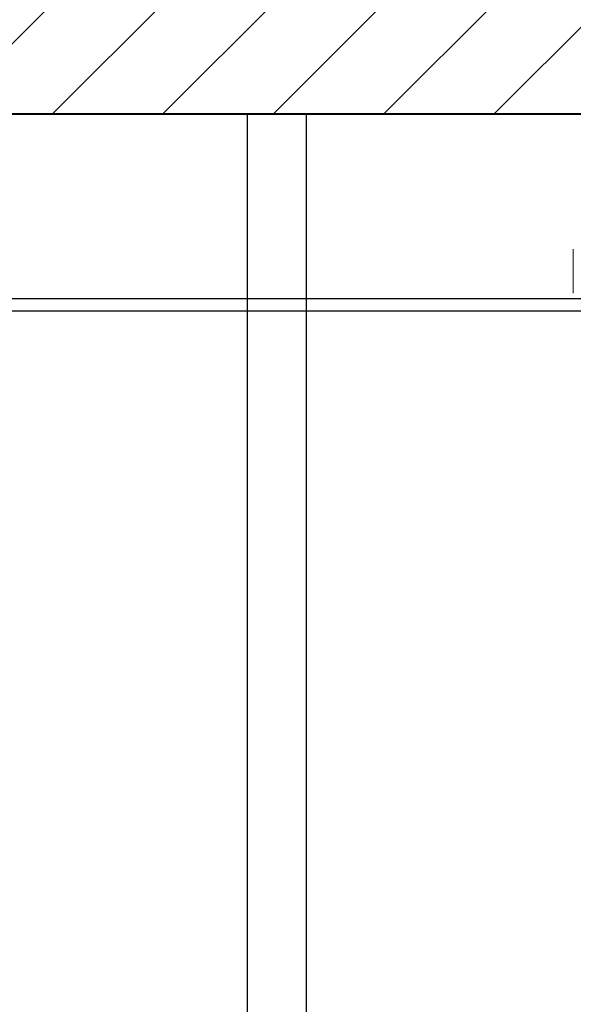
# Model space of a CAD drawing. Header units: millimetres. Extents: x -1893473 to 1546619, y -568027 to 942944.
# Tile 175 of 256: x 167742 to 168305, y -496584 to -495583. Entities that reach past the tile are written whole.
import ezdxf
from ezdxf.enums import TextEntityAlignment as Align

# ---------------------------------------------------------------- set-up
doc = ezdxf.new("R2010")
doc.units = ezdxf.units.MM
doc.header["$LTSCALE"] = 0.2
doc.layers.get('0').update_dxf_attribs({"lineweight": 0})
for name, color, linetype, lineweight in [('!! 0_Opis_pom', 9, 'Continuous', 13), ('!! 1_hatch projektowane ściany', 4, 'Continuous', 5), ('!! 1_OPIS POM NOWE', 140, 'Continuous', 5), ('!! 1_PROJ Sciany', 2, 'Continuous', 40), ('!! wymiary osi', 250, 'Continuous', 9), ('P-Opis nadproża', 150, 'Continuous', 9)]:
    doc.layers.add(name, color=color, linetype=linetype, lineweight=lineweight)
doc.layers.add('!! 1_zabudowa GK', color=33, linetype='Continuous')
doc.layers.add('!!_@ wypos sanit nd', color=7, linetype='Continuous', lineweight=0, plot=False)
doc.layers.add('Powierzchnia', color=140, linetype='Continuous', lineweight=5, plot=False)
doc.styles.add('ARIAL', font='tahoma.ttf')
doc.styles.add('TXT', font='simplex.shx')
doc.dimstyles.new('DIM50', dxfattribs={"dimscale": 5, "dimtxt": 2.5, "dimasz": 1.5, "dimexe": 0, "dimexo": 0, "dimgap": 0.5, "dimtad": 1, "dimdec": 4, "dimrnd": 0.5, "dimdsep": 46, "dimtxsty": 'TXT', "dimblk1": 'TICK1', "dimblk2": 'TICK1', "dimsah": 1, "dimcen": 0, "dimse1": 1, "dimse2": 1, "dimclrd": 1, "dimclre": 7, "dimclrt": 9, "dimadec": 0, "dimazin": 0, "dimtfac": 1, "dimtdec": 4, "dimtmove": 2, "dimatfit": 3, "dimldrblk": 'TICK1', "dimfxl": 1, "dimtolj": 1, "dimarcsym": 0})

# ---------------------------------------------------------------- blocks, each defined once
blk = doc.blocks.new('A$C4ebe9e89')
blk.add_lwpolyline([(0.201, 0.0555), (0.201, 0.0105)])
blk = doc.blocks.new('TICK1')
at = {"color": 0}
for p, q in [((0, -1.4), (0, 1.4)), ((0, 0), (-1, 0))]:
    blk.add_line(p, q, dxfattribs=at)
at = {"color": 2}
blk.add_line((-1, -1), (1, 1), dxfattribs=at)
blk = doc.blocks.new('*D1273')
at = {"layer": '!! wymiary osi', "color": 1, "lineweight": -2, "transparency": 16777216}
blk.add_line((296576, -501466.2), (296576, -501571.2), dxfattribs=at)
at = {"layer": 'DEFPOINTS', "color": 0, "transparency": 16777216}
for p in [(296190.7, -501458.7), (296190.7, -501578.7), (296576, -501578.7)]:
    blk.add_point(p, dxfattribs=at)
at = {"layer": '!! wymiary osi', "color": 1, "lineweight": -2, "transparency": 16777216, "xscale": 7.5, "yscale": 7.5, "zscale": 7.5}
for p, rotation in [((296576, -501458.7), 90), ((296576, -501578.7), 270)]:
    blk.add_blockref('TICK1', p, dxfattribs=dict(at, rotation=rotation))
at = {"layer": '!! wymiary osi', "color": 9, "transparency": 16777216, "insert": (296801, -501678.6), "char_height": 12.5, "attachment_point": 5, "rotation": 90, "style": 'TXT'}
blk.add_mtext('\\A1;120', dxfattribs=at)
blk = doc.blocks.new('*D1274')
at = {"layer": '!! wymiary osi', "color": 1, "lineweight": -2, "transparency": 16777216}
blk.add_line((296576, -501586.2), (296576, -504386.2), dxfattribs=at)
at = {"layer": 'DEFPOINTS', "color": 0, "transparency": 16777216}
for p in [(296190.7, -501578.7), (296190.7, -504393.7), (296576, -504393.7)]:
    blk.add_point(p, dxfattribs=at)
at = {"layer": '!! wymiary osi', "color": 1, "lineweight": -2, "transparency": 16777216, "xscale": 7.5, "yscale": 7.5, "zscale": 7.5}
for p, rotation in [((296576, -501578.7), 90), ((296576, -504393.7), 270)]:
    blk.add_blockref('TICK1', p, dxfattribs=dict(at, rotation=rotation))
at = {"layer": '!! wymiary osi', "color": 9, "transparency": 16777216, "insert": (296567.3, -502986.2), "char_height": 12.5, "attachment_point": 5, "rotation": 90, "style": 'TXT'}
blk.add_mtext('\\A1;2815', dxfattribs=at)
blk = doc.blocks.new('A$C2EB40A8D')
at = {"layer": '!! 1_hatch projektowane ściany'}
h = blk.add_hatch(dxfattribs=at)
h.set_pattern_fill('ANSI31', color=256, scale=25)
h.set_pattern_definition([(45, (-604946.8, 1976053.4), (-56.1266008, 56.1266008), [])])
h.paths.add_polyline_path([(3298.87011, -1277.48603), (6407.5648, -1277.48603), (6407.5648, -1157.48603), (3298.87011, -1157.48603)])
blk.add_lwpolyline([(3298.87011, -1277.48603), (6407.5648, -1277.48603), (6407.5648, -1157.48603), (3298.87011, -1157.48603)], close=True, dxfattribs=at)
at = {"layer": '!! 1_PROJ Sciany'}
blk.add_lwpolyline([(6407.5648, -1277.48603), (3298.87011, -1277.48603)], dxfattribs=at)
blk.add_point((4305.10167, -1277.48603), dxfattribs=at)
at = {"layer": '!! 1_zabudowa GK'}
for points in [[(4305.10167, -1277.48603), (4305.10167, -2677.48603)], [(4365.10167, -1277.48603), (4365.10167, -2677.48603)], [(6407.5648, -1464.98603), (3298.87011, -1464.98603)], [(6407.5648, -1477.48603), (3298.87011, -1477.48603)]]:
    blk.add_lwpolyline(points, dxfattribs=at)
at = {"layer": 'Powierzchnia'}
blk.add_lwpolyline([(9048.87011, -2387.48603), (6407.5648, -2387.48603), (6407.5648, -1277.48603), (3298.87011, -1277.48603), (3298.87011, -4092.48603), (9048.87011, -4092.48603)], close=True, dxfattribs=at)
at = {"layer": '!!_@ wypos sanit nd', "xscale": -1000, "yscale": 1000, "zscale": 1000}
blk.add_blockref('A$C4ebe9e89', (4837.75685, -1469.95656), dxfattribs=at)
at = {"layer": '!! 0_Opis_pom', "ltscale": 0.7, "style": 'ARIAL'}
for tag, p in [('B1,21', (-891.77727, 31796.97458)), ('A1,16', (-13651.31084, 31587.95236)), ('B1,19', (-5798.61305, 31587.22944)), ('B1/17', (-9701.43347, 31565.05244)), ('1,23', (10805.41388, 31565.05244)), ('1,22', (4526.58954, 31507.65132)), ('A1,1', (-16866.13618, 31459.3792)), ('B1,18', (-7791.62894, 31330.08444)), ('B1,20', (-2961.4347, 31167.05787)), ('A1,6', (-19287.17717, 30923.71998)), ('B1,1', (14135.63445, 30913.92963)), ('B1,3', (17346.74696, 30023.81022)), ('B1,4', (29817.71501, 29157.67457)), ('A1,5', (-23454.5385, 28820.77901)), ('A1,2', (-17502.57721, 28602.57524)), ('B1,2D', (2616.16402, 28559.52261)), ('A1,15', (-13651.31084, 28261.46046)), ('B1,4', (29883.58177, 28158.35876)), ('B1,2B', (18801.54781, 27650.12382)), ('B1,2A', (13086.7373, 27376.04393)), ('A1,3', (-16846.27912, 25980.40356)), ('B1,8', (9089.53994, 25356.27639)), ('B1,6', (31915.87888, 23754.79829)), ('A1,4', (-24010.17576, 23559.17399)), ('B1,14', (-11621.32288, 23261.44183)), ('B1,13', (-3080.55208, 22924.09997)), ('B1,5', (29245.49088, 22896.69268)), ('B1,10', (3982.60923, 22874.21277)), ('B1,9', (5634.43488, 22623.92098)), ('B1,2C', (13327.26639, 22378.5328)), ('B1,7', (16398.41175, 22348.28836)), ('B1,11', (5553.20442, 20939.83877)), ('B1,12', (3693.27174, 20628.72148)), ('C1,3', (5969.08376, 16336.01084)), ('C1,2', (11955.93711, 11671.55655)), ('C1,1', (15659.17205, 11415.94196)), ('C1,4', (5140.00888, 9205.5831)), ('C1,5', (5680.4486, 6154.54995)), ('C1,10', (16327.05085, 6080.66085)), ('C1,9', (16526.57171, 3173.45283)), ('C1,6', (6367.37903, 2771.84181)), ('D0,18', (-1981.87701, -110.73158)), ('D0,7', (-13531.42299, -1159.67649)), ('C1,7', (7275.77161, -1303.00991)), ('D0,17', (2064.87671, -1345.69113)), ('D0,3', (-9324.21674, -1442.63631)), ('D0,6', (-17529.61851, -1957.37463)), ('D0,10', (-21369.4432, -2140.60378)), ('D,09', (-12990.08379, -2746.32902)), ('D0,2', (-5516.19514, -3101.87722)), ('D0,16', (2266.73061, -3284.15369)), ('D0,8', (-14357.79539, -3567.69719)), ('D0,5', (-10461.54478, -3629.26575)), ('D0,4', (-8396.53404, -4353.7937)), ('D0,15', (1974.41895, -5205.84774)), ('D0,1', (-5633.49598, -5662.48534)), ('D0,11', (-23334.09291, -6045.78706)), ('D0,12', (-22436.85763, -9302.9678)), ('D0,13', (-22436.85763, -11581.16526)), ('D0,14', (-13645.94445, -11884.57769))]:
    blk.add_attdef(tag, text='', height=119.68, dxfattribs=at).set_placement(p, align=Align.MIDDLE_CENTER)
at = {"layer": '!! 1_OPIS POM NOWE', "style": 'ARIAL'}
for tag, p in [('C1.7A', (7769.3756, 685.765)), ('C1.7C', (7655.80151, -2045.04756)), ('C1.8B', (10935.93068, -2107.41983)), ('C1.8A', (13897.39715, -2120.69016)), ('C1.7B', (8274.43201, -3270.18959)), ('E1.2', (16701.02923, -5331.07351)), ('E1.5E', (21974.23379, -5463.99012)), ('E1.5D', (24989.27391, -5785.36474)), ('E1.1', (8357.81567, -5851.01076)), ('E1.5C', (25222.53959, -6394.64172)), ('E1.5B', (27694.70831, -7009.86571)), ('E1.6', (5279.46063, -8141.28746)), ('E1.5A', (25547.9555, -8495.18994)), ('E1.5G', (23977.19473, -9792.46695)), ('E1.5F', (22414.7084, -9822.66389)), ('E1,4', (13935.69867, -10458.20073)), ('E1.5L', (28030.8296, -11267.7725)), ('E1.3', (5639.18862, -11994.01941)), ('E1.5H', (23988.49716, -12231.38049)), ('E1.5K', (27714.73934, -12977.98364)), ('E1.5I', (22290.68736, -13989.9049)), ('E1.5J', (27095.71534, -16088.17469))]:
    blk.add_attdef(tag, text='', height=119.68, dxfattribs=at).set_placement(p, align=Align.MIDDLE_CENTER)
at = {"layer": '!! wymiary osi'}
dim = blk.add_linear_dim(base=(4675.21245, -1277.48603), p1=(4289.87971, -1157.48603), p2=(4289.87971, -1277.48603), angle=90, dimstyle='DIM50', dxfattribs=at)
dim.commit()
dim.dimension.update_dxf_attribs({"geometry": '*D1273', "text_midpoint": (4900.21245, -1377.30036), "dimtype": 128, "insert": (-291900.79406, 500301.26018)})
dim = blk.add_linear_dim(base=(4675.21245, -4092.48603), p1=(4289.87971, -1277.48603), p2=(4289.87971, -4092.48603), angle=90, dimstyle='DIM50', dxfattribs=at)
dim.commit()
dim.dimension.update_dxf_attribs({"geometry": '*D1274', "text_midpoint": (4666.46245, -2684.98603), "insert": (-291900.79406, 500301.26018)})

msp = doc.modelspace()

# ---------------------------------------------------------------- block references
at = {"layer": 'P-Opis nadproża', "color": 4}
msp.add_blockref('A$C2EB40A8D', (163667.94092, -494401.63474), dxfattribs=at)

doc.saveas('drawing.dxf')
